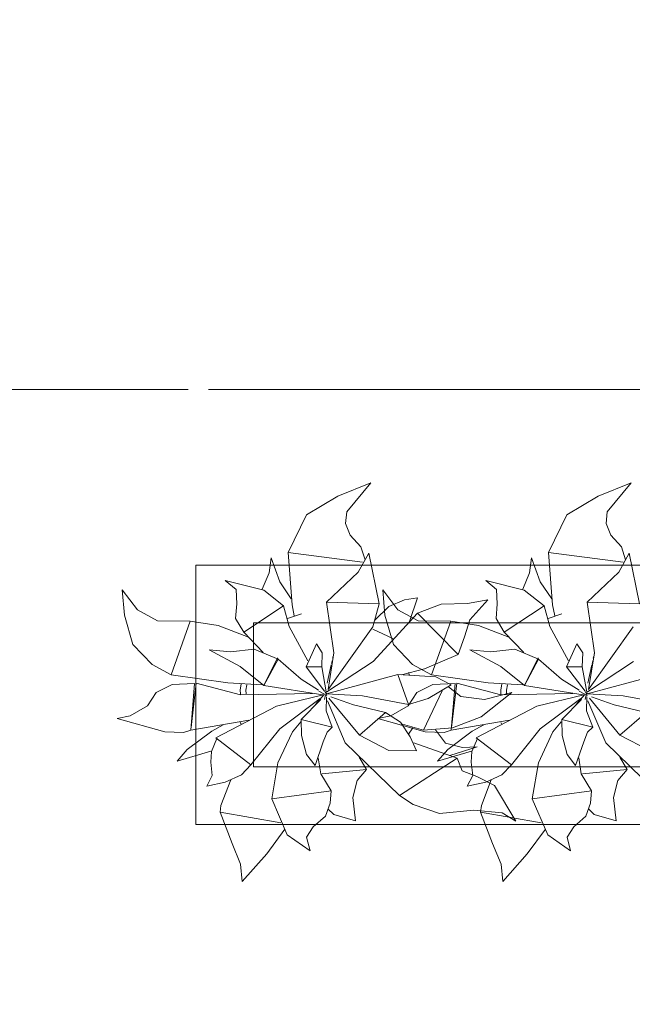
# Model space of a CAD drawing. Header units: millimetres. Extents: x -14761 to 157739, y -22400 to 107990.
# Tile 204 of 228: x 138135 to 139198, y 43933 to 45642. Entities that reach past the tile are written whole.
import ezdxf

# ---------------------------------------------------------------- set-up
doc = ezdxf.new("R2010")
doc.units = ezdxf.units.MM
doc.header["$MEASUREMENT"] = 0
for name, pattern in [('короткая штриховая', [282.222222, 141.111111, -141.111111]), ('Штриховая', [564.444447, 282.222223, -282.222223]), ('Штрихпунктирная', [670.277762, 352.777767, -176.388884, 0, -141.111112])]:
    doc.linetypes.add(name, pattern=pattern)
for name, color, linetype in [('Интерьер - Мебель', 7, 'Continuous'), ('Элемент Модели - Зона', 7, 'Continuous'), ('Элемент Модели - Оси', 7, 'Continuous')]:
    doc.layers.add(name, color=color, linetype=linetype)

msp = doc.modelspace()

# ---------------------------------------------------------------- linework, layer by layer
at = {"layer": 'Интерьер - Мебель', "color": 7, "linetype": 'короткая штриховая', "lineweight": 15}
msp.add_line((135850, 45000), (138425.6, 45000), dxfattribs=at)
at = {"layer": 'Интерьер - Мебель', "color": 252, "linetype": 'Continuous', "lineweight": 5}
for p, q in [((138744, 44838.1), (138686.7, 44814.6)), ((138744, 44838.1), (138686.7, 44814.6)), ((138744, 44838.1), (138702.3, 44787.3)), ((138744, 44838.1), (138702.3, 44787.3)), ((139195.9, 44838.1), (139138.6, 44814.6)), ((139195.9, 44838.1), (139138.6, 44814.6)), ((139195.9, 44838.1), (139154.2, 44787.3)), ((139195.9, 44838.1), (139154.2, 44787.3)), ((138686.7, 44814.6), (138632.4, 44782.1)), ((138686.7, 44814.6), (138632.4, 44782.1)), ((139138.6, 44814.6), (139084.3, 44782.1)), ((139138.6, 44814.6), (139084.3, 44782.1)), ((138702.3, 44787.3), (138700.2, 44767.3)), ((138702.3, 44787.3), (138700.2, 44767.3)), ((139154.2, 44787.3), (139152.1, 44767.3)), ((139154.2, 44787.3), (139152.1, 44767.3)), ((138632.4, 44782.1), (138600.6, 44716.7)), ((138632.4, 44782.1), (138600.6, 44716.7)), ((138700.2, 44767.3), (138708.5, 44746.8)), ((138700.2, 44767.3), (138708.5, 44746.8)), ((139084.3, 44782.1), (139052.5, 44716.7)), ((139084.3, 44782.1), (139052.5, 44716.7)), ((139152.1, 44767.3), (139160.4, 44746.8)), ((139152.1, 44767.3), (139160.4, 44746.8)), ((138708.5, 44746.8), (138726.8, 44727)), ((138708.5, 44746.8), (138726.8, 44727)), ((139160.4, 44746.8), (139178.7, 44727)), ((139160.4, 44746.8), (139178.7, 44727)), ((138600.6, 44716.7), (138729.6, 44700.4)), ((138600.6, 44716.7), (138607.4, 44626.1)), ((138600.6, 44716.7), (138729.6, 44700.4)), ((138600.6, 44716.7), (138607.4, 44626.1)), ((138740.5, 44716), (138722.2, 44682.8)), ((138740.5, 44716), (138722.2, 44682.8)), ((138726.8, 44727), (138734.1, 44704.2)), ((138726.8, 44727), (138734.1, 44704.2)), ((138740.5, 44716), (138758.5, 44627.9)), ((138740.5, 44716), (138758.5, 44627.9)), ((139052.5, 44716.7), (139181.5, 44700.4)), ((139052.5, 44716.7), (139059.3, 44626.1)), ((139052.5, 44716.7), (139181.5, 44700.4)), ((139052.5, 44716.7), (139059.3, 44626.1)), ((139192.4, 44716), (139174.1, 44682.8)), ((139192.4, 44716), (139174.1, 44682.8)), ((139178.7, 44727), (139186, 44704.2)), ((139178.7, 44727), (139186, 44704.2)), ((139192.4, 44716), (139210.4, 44627.9)), ((139192.4, 44716), (139210.4, 44627.9)), ((138571.1, 44707.6), (138567.5, 44681.7)), ((138571.1, 44707.6), (138567.5, 44681.7)), ((138571.1, 44707.6), (138586.1, 44666.2)), ((138571.1, 44707.6), (138586.1, 44666.2)), ((139023, 44707.6), (139019.4, 44681.7)), ((139023, 44707.6), (139019.4, 44681.7)), ((139023, 44707.6), (139038, 44666.2)), ((139023, 44707.6), (139038, 44666.2)), ((138567.5, 44681.7), (138555.8, 44653.1)), ((138567.5, 44681.7), (138555.8, 44653.1)), ((138722.2, 44682.8), (138667.3, 44630.6)), ((138722.2, 44682.8), (138667.3, 44630.6)), ((139019.4, 44681.7), (139007.7, 44653.1)), ((139019.4, 44681.7), (139007.7, 44653.1)), ((139174.1, 44682.8), (139119.2, 44630.6)), ((139174.1, 44682.8), (139119.2, 44630.6)), ((138491.7, 44668.2), (138510.3, 44652.7)), ((138491.7, 44668.2), (138558.3, 44651.8)), ((138491.7, 44668.2), (138510.3, 44652.7)), ((138491.7, 44668.2), (138558.3, 44651.8)), ((138586.1, 44666.2), (138605.9, 44636.8)), ((138586.1, 44666.2), (138605.9, 44636.8)), ((138943.6, 44668.2), (138962.2, 44652.7)), ((138943.6, 44668.2), (139010.2, 44651.8)), ((138943.6, 44668.2), (138962.2, 44652.7)), ((138943.6, 44668.2), (139010.2, 44651.8)), ((139038, 44666.2), (139057.8, 44636.8)), ((139038, 44666.2), (139057.8, 44636.8)), ((138312.8, 44652.1), (138316.6, 44608.3)), ((138312.8, 44652.1), (138339.3, 44617.4)), ((138312.8, 44652.1), (138316.6, 44608.3)), ((138312.8, 44652.1), (138339.3, 44617.4)), ((138510.3, 44652.7), (138511.4, 44627.8)), ((138510.3, 44652.7), (138511.4, 44627.8)), ((138558.3, 44651.8), (138592.7, 44624.4)), ((138558.3, 44651.8), (138592.7, 44624.4)), ((138764.7, 44652.1), (138768.5, 44608.3)), ((138764.7, 44652.1), (138791.2, 44617.4)), ((138764.7, 44652.1), (138768.5, 44608.3)), ((138764.7, 44652.1), (138791.2, 44617.4)), ((138962.2, 44652.7), (138963.4, 44627.8)), ((138962.2, 44652.7), (138963.4, 44627.8)), ((139010.2, 44651.8), (139044.6, 44624.4)), ((139010.2, 44651.8), (139044.6, 44624.4)), ((138667.3, 44630.6), (138758.5, 44627.9)), ((138667.3, 44630.6), (138680.2, 44542.7)), ((138667.3, 44630.6), (138758.5, 44627.9)), ((138667.3, 44630.6), (138680.2, 44542.7)), ((138802.4, 44634.5), (138775.4, 44623.1)), ((138802.4, 44634.5), (138775.4, 44623.1)), ((138825.2, 44638), (138802.4, 44634.5)), ((138825.2, 44638), (138802.4, 44634.5)), ((138825.2, 44638), (138811.4, 44597)), ((138825.2, 44638), (138811.4, 44597)), ((138947.2, 44634.9), (138911.7, 44628.7)), ((138947.2, 44634.9), (138911.7, 44628.7)), ((138947.2, 44634.9), (138915.7, 44600.3)), ((138947.2, 44634.9), (138915.7, 44600.3)), ((139119.2, 44630.6), (139210.4, 44627.9)), ((139119.2, 44630.6), (139132.1, 44542.7)), ((139119.2, 44630.6), (139210.4, 44627.9)), ((139119.2, 44630.6), (139132.1, 44542.7)), ((138339.3, 44617.4), (138374.3, 44598.4)), ((138339.3, 44617.4), (138374.3, 44598.4)), ((138511.4, 44627.8), (138509.4, 44602.3)), ((138511.4, 44627.8), (138509.4, 44602.3)), ((138592.7, 44624.4), (138523.7, 44578.9)), ((138592.7, 44624.4), (138523.7, 44578.9)), ((138592.7, 44624.4), (138602.4, 44588.8)), ((138592.7, 44624.4), (138602.4, 44588.8)), ((138607.4, 44626.1), (138611.4, 44607.1)), ((138607.4, 44626.1), (138611.4, 44607.1)), ((138758.5, 44627.9), (138747.5, 44587.9)), ((138758.5, 44627.9), (138747.5, 44587.9)), ((138775.4, 44623.1), (138751.1, 44599.3)), ((138775.4, 44623.1), (138751.1, 44599.3)), ((138791.2, 44617.4), (138826.2, 44598.4)), ((138791.2, 44617.4), (138826.2, 44598.4)), ((138866.1, 44627.3), (138825.1, 44611.5)), ((138866.1, 44627.3), (138825.1, 44611.5)), ((138911.7, 44628.7), (138866.1, 44627.3)), ((138911.7, 44628.7), (138866.1, 44627.3)), ((138963.4, 44627.8), (138961.3, 44602.3)), ((138963.4, 44627.8), (138961.3, 44602.3)), ((139044.6, 44624.4), (138975.6, 44578.9)), ((139044.6, 44624.4), (138975.6, 44578.9)), ((139044.6, 44624.4), (139054.3, 44588.8)), ((139044.6, 44624.4), (139054.3, 44588.8)), ((139059.3, 44626.1), (139063.3, 44607.1)), ((139059.3, 44626.1), (139063.3, 44607.1)), ((138316.6, 44608.3), (138331.3, 44557.1)), ((138316.6, 44608.3), (138331.3, 44557.1)), ((138374.3, 44598.4), (138430.7, 44598)), ((138374.3, 44598.4), (138430.7, 44598)), ((138430.7, 44598), (138397.6, 44504.4)), ((138430.7, 44598), (138397.6, 44504.4)), ((138430.7, 44598), (138479.2, 44590.2)), ((138430.7, 44598), (138479.2, 44590.2)), ((138509.4, 44602.3), (138523.7, 44578.9)), ((138509.4, 44602.3), (138523.7, 44578.9)), ((138623.6, 44610.4), (138599.7, 44602.2)), ((138623.6, 44610.4), (138599.7, 44602.2)), ((138825.1, 44611.5), (138748, 44528)), ((138825.1, 44611.5), (138748, 44528)), ((138768.5, 44608.3), (138783.2, 44557.1)), ((138768.5, 44608.3), (138783.2, 44557.1)), ((138825.1, 44611.5), (138895.7, 44540.2)), ((138825.1, 44611.5), (138895.7, 44540.2)), ((138826.2, 44598.4), (138882.6, 44598)), ((138826.2, 44598.4), (138882.6, 44598)), ((138882.6, 44598), (138849.5, 44504.4)), ((138882.6, 44598), (138849.5, 44504.4)), ((138882.6, 44598), (138931.1, 44590.2)), ((138882.6, 44598), (138931.1, 44590.2)), ((138915.7, 44600.3), (138906.5, 44570.4)), ((138915.7, 44600.3), (138906.5, 44570.4)), ((138961.3, 44602.3), (138975.6, 44578.9)), ((138961.3, 44602.3), (138975.6, 44578.9)), ((139075.5, 44610.4), (139051.6, 44602.2)), ((139075.5, 44610.4), (139051.6, 44602.2)), ((138479.2, 44590.2), (138531.8, 44569.9)), ((138479.2, 44590.2), (138531.8, 44569.9)), ((138523.7, 44578.9), (138557.6, 44543.4)), ((138523.7, 44578.9), (138557.6, 44543.4)), ((138602.4, 44588.8), (138635, 44528.9)), ((138602.4, 44588.8), (138635, 44528.9)), ((138747.5, 44587.9), (138669.9, 44479.2)), ((138747.5, 44587.9), (138669.9, 44479.2)), ((138747.5, 44583.6), (138782.2, 44567.7)), ((138747.5, 44583.6), (138782.2, 44567.7)), ((138931.1, 44590.2), (138983.7, 44569.9)), ((138931.1, 44590.2), (138983.7, 44569.9)), ((138975.6, 44578.9), (139009.5, 44543.4)), ((138975.6, 44578.9), (139009.5, 44543.4)), ((139054.3, 44588.8), (139086.9, 44528.9)), ((139054.3, 44588.8), (139086.9, 44528.9)), ((139199.4, 44587.9), (139121.8, 44479.2)), ((139199.4, 44587.9), (139121.8, 44479.2)), ((138906.5, 44570.4), (138895.7, 44540.2)), ((138906.5, 44570.4), (138895.7, 44540.2)), ((138331.3, 44557.1), (138364.6, 44522.4)), ((138331.3, 44557.1), (138364.6, 44522.4)), ((138463.8, 44547.9), (138500.6, 44544.6)), ((138463.8, 44547.9), (138517.4, 44519)), ((138463.8, 44547.9), (138500.6, 44544.6)), ((138463.8, 44547.9), (138517.4, 44519)), ((138541.7, 44549.3), (138500.6, 44544.6)), ((138541.7, 44549.3), (138500.6, 44544.6)), ((138541.7, 44549.3), (138583.2, 44531.7)), ((138541.7, 44549.3), (138583.2, 44531.7)), ((138649.6, 44558.5), (138631.7, 44518.4)), ((138649.6, 44558.5), (138631.7, 44518.4)), ((138649.6, 44558.5), (138659.8, 44542.6)), ((138649.6, 44558.5), (138659.8, 44542.6)), ((138783.2, 44557.1), (138816.5, 44522.4)), ((138783.2, 44557.1), (138816.5, 44522.4)), ((138915.7, 44547.9), (138952.5, 44544.6)), ((138915.7, 44547.9), (138969.3, 44519)), ((138915.7, 44547.9), (138952.5, 44544.6)), ((138915.7, 44547.9), (138969.3, 44519)), ((138993.6, 44549.3), (138952.5, 44544.6)), ((138993.6, 44549.3), (138952.5, 44544.6)), ((138993.6, 44549.3), (139035.1, 44531.7)), ((138993.6, 44549.3), (139035.1, 44531.7)), ((139101.5, 44558.5), (139083.6, 44518.4)), ((139101.5, 44558.5), (139083.6, 44518.4)), ((139101.5, 44558.5), (139111.7, 44542.6)), ((139101.5, 44558.5), (139111.7, 44542.6)), ((138582.3, 44534.3), (138558.6, 44486)), ((138582.3, 44534.3), (138558.6, 44486)), ((138583.2, 44531.7), (138558.6, 44486)), ((138583.2, 44531.7), (138558.6, 44486)), ((138582.3, 44534.3), (138583.2, 44531.7)), ((138582.3, 44534.3), (138583.2, 44531.7)), ((138583.2, 44531.7), (138623.2, 44497.1)), ((138583.2, 44531.7), (138623.2, 44497.1)), ((138659.8, 44542.6), (138658.9, 44518.7)), ((138659.8, 44542.6), (138658.9, 44518.7)), ((138748, 44528), (138667.9, 44475.3)), ((138748, 44528), (138667.9, 44475.3)), ((138680.2, 44542.7), (138669.9, 44479.2)), ((138680.2, 44542.7), (138669.9, 44479.2)), ((138677, 44528.9), (138676, 44524.5)), ((138677, 44528.9), (138676, 44524.5)), ((138678.4, 44535.6), (138678, 44533.4)), ((138678.4, 44535.6), (138678, 44533.4)), ((138679.9, 44542.3), (138679.7, 44541.2)), ((138679.9, 44542.3), (138679.7, 44541.2)), ((138895.7, 44540.2), (138837.3, 44515.1)), ((138895.7, 44540.2), (138837.3, 44515.1)), ((139034.2, 44534.3), (139010.5, 44486)), ((139034.2, 44534.3), (139010.5, 44486)), ((139035.1, 44531.7), (139010.5, 44486)), ((139035.1, 44531.7), (139010.5, 44486)), ((139034.2, 44534.3), (139035.1, 44531.7)), ((139034.2, 44534.3), (139035.1, 44531.7)), ((139035.1, 44531.7), (139075.1, 44497.1)), ((139035.1, 44531.7), (139075.1, 44497.1)), ((139111.7, 44542.6), (139110.8, 44518.7)), ((139111.7, 44542.6), (139110.8, 44518.7)), ((139199.9, 44528), (139119.8, 44475.3)), ((139199.9, 44528), (139119.8, 44475.3)), ((139132.1, 44542.7), (139121.8, 44479.2)), ((139132.1, 44542.7), (139121.8, 44479.2)), ((139128.9, 44528.9), (139127.9, 44524.5)), ((139128.9, 44528.9), (139127.9, 44524.5)), ((139130.3, 44535.6), (139129.9, 44533.4)), ((139130.3, 44535.6), (139129.9, 44533.4)), ((139131.8, 44542.3), (139131.6, 44541.2)), ((139131.8, 44542.3), (139131.6, 44541.2)), ((138364.6, 44522.4), (138397.6, 44504.4)), ((138364.6, 44522.4), (138397.6, 44504.4)), ((138517.4, 44519), (138558.6, 44486)), ((138517.4, 44519), (138558.6, 44486)), ((138658.9, 44518.7), (138631.7, 44518.4)), ((138658.9, 44518.7), (138631.7, 44518.4)), ((138631.7, 44518.4), (138663.8, 44476.1)), ((138631.7, 44518.4), (138663.8, 44476.1)), ((138658.9, 44518.7), (138667.2, 44471.6)), ((138658.9, 44518.7), (138667.2, 44471.6)), ((138675.5, 44522.2), (138668.5, 44489.9)), ((138675.5, 44522.2), (138668.5, 44489.9)), ((138837.3, 44515.1), (138797.1, 44504.8)), ((138837.3, 44515.1), (138797.1, 44504.8)), ((138816.5, 44522.4), (138849.5, 44504.4)), ((138816.5, 44522.4), (138849.5, 44504.4)), ((138969.3, 44519), (139010.5, 44486)), ((138969.3, 44519), (139010.5, 44486)), ((139110.8, 44518.7), (139083.6, 44518.4)), ((139110.8, 44518.7), (139083.6, 44518.4)), ((139083.6, 44518.4), (139115.7, 44476.1)), ((139083.6, 44518.4), (139115.7, 44476.1)), ((139110.8, 44518.7), (139119.1, 44471.6)), ((139110.8, 44518.7), (139119.1, 44471.6)), ((139127.4, 44522.2), (139120.4, 44489.9)), ((139127.4, 44522.2), (139120.4, 44489.9)), ((138397.6, 44504.4), (138495.8, 44490.6)), ((138397.6, 44504.4), (138495.8, 44490.6)), ((138623.2, 44497.1), (138653.6, 44477.9)), ((138623.2, 44497.1), (138653.6, 44477.9)), ((138791.1, 44505.2), (138667.2, 44471.6)), ((138791.1, 44505.2), (138667.2, 44471.6)), ((138791.1, 44505.2), (138857.1, 44501.2)), ((138791.1, 44505.2), (138809.4, 44453.4)), ((138791.1, 44505.2), (138857.1, 44501.2)), ((138791.1, 44505.2), (138809.4, 44453.4)), ((138809.7, 44508.4), (138811.1, 44504.1)), ((138809.7, 44508.4), (138811.1, 44504.1)), ((138849.5, 44504.4), (138947.7, 44490.6)), ((138849.5, 44504.4), (138947.7, 44490.6)), ((138857.1, 44501.2), (138883.7, 44487.4)), ((138857.1, 44501.2), (138883.7, 44487.4)), ((139075.1, 44497.1), (139105.5, 44477.9)), ((139075.1, 44497.1), (139105.5, 44477.9)), ((139243, 44505.2), (139119.1, 44471.6)), ((139243, 44505.2), (139119.1, 44471.6)), ((138399.5, 44488.1), (138371.7, 44473.8)), ((138399.5, 44488.1), (138371.7, 44473.8)), ((138438.2, 44489.4), (138399.5, 44488.1)), ((138438.2, 44489.4), (138399.5, 44488.1)), ((138438.2, 44489.4), (138431.8, 44408.6)), ((138438.2, 44489.4), (138431.8, 44408.6)), ((138441.4, 44490.1), (138432.3, 44413)), ((138441.4, 44490.1), (138432.3, 44413)), ((138441.4, 44490.1), (138517.9, 44470.2)), ((138441.4, 44490.1), (138517.9, 44470.2)), ((138495.8, 44490.6), (138555.8, 44487.4)), ((138495.8, 44490.6), (138555.8, 44487.4)), ((138519.4, 44488.7), (138517.4, 44478.6)), ((138519.4, 44488.7), (138517.4, 44478.6)), ((138517.4, 44478.6), (138517.9, 44470.8)), ((138517.4, 44478.6), (138517.9, 44470.8)), ((138529.3, 44487.4), (138527.4, 44478.2)), ((138529.3, 44487.4), (138527.4, 44478.2)), ((138527.4, 44478.2), (138527.8, 44471.6)), ((138527.4, 44478.2), (138527.8, 44471.6)), ((138558.6, 44486), (138660.7, 44470.1)), ((138558.6, 44486), (138660.7, 44470.1)), ((138653.8, 44476.4), (138667.6, 44469)), ((138653.8, 44476.4), (138667.6, 44469)), ((138851.4, 44488.1), (138823.6, 44473.8)), ((138851.4, 44488.1), (138823.6, 44473.8)), ((138867.9, 44476.7), (138835.6, 44408.8)), ((138867.9, 44476.7), (138835.6, 44408.8)), ((138883.7, 44487.4), (138843.6, 44463.5)), ((138883.7, 44487.4), (138843.6, 44463.5)), ((138890.1, 44489.4), (138851.4, 44488.1)), ((138890.1, 44489.4), (138851.4, 44488.1)), ((138879, 44483.6), (138900.3, 44467.3)), ((138879, 44483.6), (138900.3, 44467.3)), ((138890.1, 44489.4), (138883.7, 44408.6)), ((138890.1, 44489.4), (138883.7, 44408.6)), ((138893.3, 44490.1), (138884.2, 44413)), ((138893.3, 44490.1), (138884.2, 44413)), ((138893.3, 44490.1), (138969.8, 44470.2)), ((138893.3, 44490.1), (138969.8, 44470.2)), ((138947.7, 44490.6), (139007.7, 44487.4)), ((138947.7, 44490.6), (139007.7, 44487.4)), ((138971.3, 44488.7), (138969.3, 44478.6)), ((138971.3, 44488.7), (138969.3, 44478.6)), ((138969.3, 44478.6), (138969.8, 44470.8)), ((138969.3, 44478.6), (138969.8, 44470.8)), ((138981.2, 44487.4), (138979.3, 44478.2)), ((138981.2, 44487.4), (138979.3, 44478.2)), ((138979.3, 44478.2), (138979.7, 44471.6)), ((138979.3, 44478.2), (138979.7, 44471.6)), ((139010.5, 44486), (139112.6, 44470.1)), ((139010.5, 44486), (139112.6, 44470.1)), ((139105.7, 44476.4), (139119.6, 44469)), ((139105.7, 44476.4), (139119.6, 44469)), ((138371.7, 44473.8), (138356.8, 44451)), ((138371.7, 44473.8), (138356.8, 44451)), ((138642.8, 44472.4), (138517.9, 44470.2)), ((138642.8, 44472.4), (138517.9, 44470.2)), ((138661.6, 44470.2), (138580.3, 44450.2)), ((138661.6, 44470.2), (138580.3, 44450.2)), ((138656.4, 44463.5), (138586.1, 44411)), ((138656.4, 44463.5), (138586.1, 44411)), ((138657.5, 44461.8), (138623.4, 44427.4)), ((138657.5, 44461.8), (138623.4, 44427.4)), ((138662.8, 44469.9), (138648.4, 44453)), ((138662.8, 44469.9), (138648.4, 44453)), ((138665.6, 44469.9), (138663.7, 44462)), ((138665.6, 44469.9), (138663.7, 44462)), ((138664.1, 44475.6), (138667.6, 44469)), ((138664.1, 44475.6), (138667.6, 44469)), ((138666.7, 44474.4), (138666.2, 44472.2)), ((138666.7, 44474.4), (138666.2, 44472.2)), ((138666.3, 44472.7), (138667.2, 44471.6)), ((138666.3, 44472.7), (138667.2, 44471.6)), ((138667.1, 44466.2), (138666.4, 44442.2)), ((138667.1, 44466.2), (138666.4, 44442.2)), ((138667.2, 44471.6), (138729.6, 44468.3)), ((138667.2, 44471.6), (138729.6, 44468.3)), ((138668.7, 44459.7), (138699.6, 44386.6)), ((138668.7, 44459.7), (138699.6, 44386.6)), ((138671.4, 44464.4), (138724.2, 44400.2)), ((138671.4, 44464.4), (138724.2, 44400.2)), ((138674.7, 44466.5), (138714.2, 44452.5)), ((138674.7, 44466.5), (138714.2, 44452.5)), ((138729.6, 44468.3), (138809.4, 44453.4)), ((138729.6, 44468.3), (138809.4, 44453.4)), ((138823.6, 44473.8), (138808.7, 44451)), ((138823.6, 44473.8), (138808.7, 44451)), ((138843.6, 44463.5), (138809.4, 44453.4)), ((138843.6, 44463.5), (138809.4, 44453.4)), ((138900.3, 44467.3), (138941.2, 44462.1)), ((138900.3, 44467.3), (138941.2, 44462.1)), ((138988.6, 44473.7), (138935.6, 44431.6)), ((138988.6, 44473.7), (138935.6, 44431.6)), ((138988.6, 44473.7), (138941.2, 44462.1)), ((138988.6, 44473.7), (138941.2, 44462.1)), ((139094.7, 44472.4), (138969.8, 44470.2)), ((139094.7, 44472.4), (138969.8, 44470.2)), ((139113.5, 44470.2), (139032.2, 44450.2)), ((139113.5, 44470.2), (139032.2, 44450.2)), ((139108.3, 44463.5), (139038, 44411)), ((139108.3, 44463.5), (139038, 44411)), ((139109.4, 44461.8), (139075.3, 44427.4)), ((139109.4, 44461.8), (139075.3, 44427.4)), ((139114.7, 44469.9), (139100.3, 44453)), ((139114.7, 44469.9), (139100.3, 44453)), ((139117.5, 44469.9), (139115.6, 44462)), ((139117.5, 44469.9), (139115.6, 44462)), ((139116, 44475.6), (139119.6, 44469)), ((139116, 44475.6), (139119.6, 44469)), ((139118.6, 44474.4), (139118.1, 44472.2)), ((139118.6, 44474.4), (139118.1, 44472.2)), ((139118.2, 44472.7), (139119.1, 44471.6)), ((139118.2, 44472.7), (139119.1, 44471.6)), ((139119, 44466.2), (139118.3, 44442.2)), ((139119, 44466.2), (139118.3, 44442.2)), ((139119.1, 44471.6), (139181.5, 44468.3)), ((139119.1, 44471.6), (139181.5, 44468.3)), ((139120.6, 44459.7), (139151.5, 44386.6)), ((139120.6, 44459.7), (139151.5, 44386.6)), ((139123.3, 44464.4), (139176.1, 44400.2)), ((139123.3, 44464.4), (139176.1, 44400.2)), ((139126.6, 44466.5), (139166.1, 44452.5)), ((139126.6, 44466.5), (139166.1, 44452.5)), ((139181.5, 44468.3), (139261.3, 44453.4)), ((139181.5, 44468.3), (139261.3, 44453.4)), ((138356.8, 44451), (138326.7, 44433.4)), ((138356.8, 44451), (138326.7, 44433.4)), ((138580.3, 44450.2), (138475.1, 44395.6)), ((138580.3, 44450.2), (138475.1, 44395.6)), ((138666.4, 44442.2), (138677.2, 44413.8)), ((138666.4, 44442.2), (138677.2, 44413.8)), ((138714.2, 44452.5), (138769.6, 44439.2)), ((138714.2, 44452.5), (138769.6, 44439.2)), ((138808.7, 44451), (138778.6, 44433.4)), ((138808.7, 44451), (138778.6, 44433.4)), ((139032.2, 44450.2), (138927, 44395.6)), ((139032.2, 44450.2), (138927, 44395.6)), ((139118.3, 44442.2), (139129.1, 44413.8)), ((139118.3, 44442.2), (139129.1, 44413.8)), ((139166.1, 44452.5), (139221.5, 44439.2)), ((139166.1, 44452.5), (139221.5, 44439.2)), ((138326.7, 44433.4), (138304.3, 44428.6)), ((138326.7, 44433.4), (138304.3, 44428.6)), ((138304.3, 44428.6), (138386.6, 44405.9)), ((138304.3, 44428.6), (138386.6, 44405.9)), ((138532.4, 44426.1), (138431.8, 44408.6)), ((138532.4, 44426.1), (138431.8, 44408.6)), ((138623.4, 44427.4), (138677.2, 44413.8)), ((138623.4, 44427.4), (138623.8, 44399.6)), ((138623.4, 44427.4), (138677.2, 44413.8)), ((138623.4, 44427.4), (138623.8, 44399.6)), ((138769.6, 44439.2), (138724.2, 44400.2)), ((138769.6, 44439.2), (138724.2, 44400.2)), ((138778.6, 44433.4), (138756.3, 44428.6)), ((138778.6, 44433.4), (138756.3, 44428.6)), ((138756.3, 44428.6), (138838.5, 44405.9)), ((138756.3, 44428.6), (138838.5, 44405.9)), ((138769.6, 44439.2), (138795.4, 44422.5)), ((138769.6, 44439.2), (138795.4, 44422.5)), ((138984.3, 44426.1), (138883.7, 44408.6)), ((138984.3, 44426.1), (138883.7, 44408.6)), ((138935.6, 44431.6), (138885.5, 44412.5)), ((138935.6, 44431.6), (138885.5, 44412.5)), ((139075.3, 44427.4), (139129.1, 44413.8)), ((139075.3, 44427.4), (139075.7, 44399.6)), ((139075.3, 44427.4), (139129.1, 44413.8)), ((139075.3, 44427.4), (139075.7, 44399.6)), ((139221.5, 44439.2), (139176.1, 44400.2)), ((139221.5, 44439.2), (139176.1, 44400.2)), ((138431.8, 44408.6), (138419.4, 44404.5)), ((138431.8, 44408.6), (138419.4, 44404.5)), ((138488.2, 44418), (138468.2, 44406.6)), ((138488.2, 44418), (138468.2, 44406.6)), ((138517.7, 44421.7), (138519.1, 44419.5)), ((138517.7, 44421.7), (138519.1, 44419.5)), ((138586.1, 44411), (138536.2, 44348.7)), ((138586.1, 44411), (138536.2, 44348.7)), ((138622.6, 44422.9), (138608.1, 44406)), ((138622.6, 44422.9), (138608.1, 44406)), ((138677.2, 44413.8), (138668.1, 44404.9)), ((138677.2, 44413.8), (138668.1, 44404.9)), ((138795.4, 44422.5), (138812.2, 44396.8)), ((138795.4, 44422.5), (138812.2, 44396.8)), ((138798.9, 44419), (138835.6, 44408.8)), ((138798.9, 44419), (138835.6, 44408.8)), ((138817.2, 44412.8), (138809.5, 44401.7)), ((138817.2, 44412.8), (138809.5, 44401.7)), ((138885.5, 44412.5), (138835.6, 44408.8)), ((138885.5, 44412.5), (138835.6, 44408.8)), ((138856.1, 44409.2), (138873.5, 44386.2)), ((138856.1, 44409.2), (138873.5, 44386.2)), ((138883.7, 44408.6), (138871.3, 44404.5)), ((138883.7, 44408.6), (138871.3, 44404.5)), ((138940.1, 44418), (138920.1, 44406.6)), ((138940.1, 44418), (138920.1, 44406.6)), ((138969.6, 44421.7), (138971, 44419.5)), ((138969.6, 44421.7), (138971, 44419.5)), ((139038, 44411), (138988.1, 44348.7)), ((139038, 44411), (138988.1, 44348.7)), ((139074.5, 44422.9), (139060, 44406)), ((139074.5, 44422.9), (139060, 44406)), ((139129.1, 44413.8), (139120, 44404.9)), ((139129.1, 44413.8), (139120, 44404.9)), ((138386.6, 44405.9), (138419.4, 44404.5)), ((138386.6, 44405.9), (138419.4, 44404.5)), ((138468.2, 44406.6), (138425.5, 44375.1)), ((138468.2, 44406.6), (138425.5, 44375.1)), ((138477.2, 44394), (138467.5, 44371.6)), ((138477.2, 44394), (138467.5, 44371.6)), ((138475.1, 44395.6), (138536.2, 44348.7)), ((138475.1, 44395.6), (138536.2, 44348.7)), ((138608.1, 44406), (138582.9, 44351.8)), ((138608.1, 44406), (138582.9, 44351.8)), ((138623.8, 44399.6), (138632.5, 44366.1)), ((138623.8, 44399.6), (138632.5, 44366.1)), ((138668.1, 44404.9), (138661.6, 44388.2)), ((138668.1, 44404.9), (138661.6, 44388.2)), ((138724.2, 44400.2), (138775.3, 44373.5)), ((138724.2, 44400.2), (138775.3, 44373.5)), ((138812.2, 44396.8), (138823.3, 44372.7)), ((138812.2, 44396.8), (138823.3, 44372.7)), ((138838.5, 44405.9), (138871.3, 44404.5)), ((138838.5, 44405.9), (138871.3, 44404.5)), ((138920.1, 44406.6), (138877.4, 44375.1)), ((138920.1, 44406.6), (138877.4, 44375.1)), ((138929.1, 44394), (138919.4, 44371.6)), ((138929.1, 44394), (138919.4, 44371.6)), ((138927, 44395.6), (138988.1, 44348.7)), ((138927, 44395.6), (138988.1, 44348.7)), ((139060, 44406), (139034.8, 44351.8)), ((139060, 44406), (139034.8, 44351.8)), ((139075.7, 44399.6), (139084.4, 44366.1)), ((139075.7, 44399.6), (139084.4, 44366.1)), ((139120, 44404.9), (139113.5, 44388.2)), ((139120, 44404.9), (139113.5, 44388.2)), ((139176.1, 44400.2), (139227.2, 44373.5)), ((139176.1, 44400.2), (139227.2, 44373.5)), ((138425.5, 44375.1), (138408.1, 44354.7)), ((138425.5, 44375.1), (138408.1, 44354.7)), ((138661.6, 44388.2), (138647.3, 44347.5)), ((138661.6, 44388.2), (138647.3, 44347.5)), ((138699.6, 44386.6), (138793.6, 44295.2)), ((138699.6, 44386.6), (138793.6, 44295.2)), ((138775.3, 44373.5), (138823.3, 44372.7)), ((138775.3, 44373.5), (138823.3, 44372.7)), ((138818.9, 44386.8), (138893.9, 44359.9)), ((138818.9, 44386.8), (138893.9, 44359.9)), ((138877.4, 44375.1), (138860, 44354.7)), ((138877.4, 44375.1), (138860, 44354.7)), ((138873.5, 44386.2), (138903.2, 44378.7)), ((138873.5, 44386.2), (138903.2, 44378.7)), ((138928.4, 44379.9), (138881.2, 44364.9)), ((138928.4, 44379.9), (138881.2, 44364.9)), ((138928.4, 44379.9), (138903.2, 44378.7)), ((138928.4, 44379.9), (138903.2, 44378.7)), ((139113.5, 44388.2), (139099.2, 44347.5)), ((139113.5, 44388.2), (139099.2, 44347.5)), ((139151.5, 44386.6), (139245.5, 44295.2)), ((139151.5, 44386.6), (139245.5, 44295.2)), ((138466.8, 44372.2), (138408.1, 44354.7)), ((138466.8, 44372.2), (138408.1, 44354.7)), ((138467.5, 44371.6), (138466.5, 44353.3)), ((138467.5, 44371.6), (138466.5, 44353.3)), ((138632.5, 44366.1), (138647.3, 44347.5)), ((138632.5, 44366.1), (138647.3, 44347.5)), ((138652.9, 44360.4), (138657.1, 44332.8)), ((138652.9, 44360.4), (138657.1, 44332.8)), ((138724, 44361.5), (138736.6, 44340.1)), ((138724, 44361.5), (138736.6, 44340.1)), ((138727.6, 44359.7), (138724.8, 44358.9)), ((138727.6, 44359.7), (138724.8, 44358.9)), ((138893.9, 44359.9), (138793.6, 44295.2)), ((138893.9, 44359.9), (138793.6, 44295.2)), ((138918.7, 44372.2), (138860, 44354.7)), ((138918.7, 44372.2), (138860, 44354.7)), ((138893.9, 44359.9), (138902.6, 44338.1)), ((138893.9, 44359.9), (138902.6, 44338.1)), ((138919.4, 44371.6), (138918.4, 44353.3)), ((138919.4, 44371.6), (138918.4, 44353.3)), ((139084.4, 44366.1), (139099.2, 44347.5)), ((139084.4, 44366.1), (139099.2, 44347.5)), ((139104.8, 44360.4), (139109, 44332.8)), ((139104.8, 44360.4), (139109, 44332.8)), ((139175.9, 44361.5), (139188.5, 44340.1)), ((139175.9, 44361.5), (139188.5, 44340.1)), ((139179.5, 44359.7), (139176.7, 44358.9)), ((139179.5, 44359.7), (139176.7, 44358.9)), ((138466.5, 44353.3), (138468.9, 44330.1)), ((138466.5, 44353.3), (138468.9, 44330.1)), ((138536.2, 44348.7), (138519.6, 44331.2)), ((138536.2, 44348.7), (138519.6, 44331.2)), ((138582.9, 44351.8), (138572.2, 44289.5)), ((138582.9, 44351.8), (138572.2, 44289.5)), ((138736.6, 44340.1), (138659.4, 44332.9)), ((138736.6, 44340.1), (138659.4, 44332.9)), ((138736.6, 44340.1), (138720.5, 44321.3)), ((138736.6, 44340.1), (138720.5, 44321.3)), ((138918.4, 44353.3), (138920.8, 44330.1)), ((138918.4, 44353.3), (138920.8, 44330.1)), ((138988.1, 44348.7), (138971.5, 44331.2)), ((138988.1, 44348.7), (138971.5, 44331.2)), ((139034.8, 44351.8), (139024.1, 44289.5)), ((139034.8, 44351.8), (139024.1, 44289.5)), ((139188.5, 44340.1), (139111.3, 44332.9)), ((139188.5, 44340.1), (139111.3, 44332.9)), ((139188.5, 44340.1), (139172.4, 44321.3)), ((139188.5, 44340.1), (139172.4, 44321.3)), ((138468.9, 44330.1), (138459.5, 44311.3)), ((138468.9, 44330.1), (138459.5, 44311.3)), ((138501, 44322.4), (138484, 44277.6)), ((138501, 44322.4), (138484, 44277.6)), ((138519.6, 44331.2), (138491.4, 44318.2)), ((138519.6, 44331.2), (138491.4, 44318.2)), ((138657.1, 44332.8), (138675.2, 44303.2)), ((138657.1, 44332.8), (138675.2, 44303.2)), ((138902.6, 44338.1), (138927.9, 44328.2)), ((138902.6, 44338.1), (138927.9, 44328.2)), ((138920.8, 44330.1), (138911.4, 44311.3)), ((138920.8, 44330.1), (138911.4, 44311.3)), ((138927.9, 44328.2), (138958.5, 44312.5)), ((138927.9, 44328.2), (138958.5, 44312.5)), ((138952.9, 44322.4), (138935.9, 44277.6)), ((138952.9, 44322.4), (138935.9, 44277.6)), ((138971.5, 44331.2), (138943.3, 44318.2)), ((138971.5, 44331.2), (138943.3, 44318.2)), ((139109, 44332.8), (139127.1, 44303.2)), ((139109, 44332.8), (139127.1, 44303.2)), ((138491.4, 44318.2), (138459.5, 44311.3)), ((138491.4, 44318.2), (138459.5, 44311.3)), ((138720.5, 44321.3), (138712.9, 44291.8)), ((138720.5, 44321.3), (138712.9, 44291.8)), ((138943.3, 44318.2), (138911.4, 44311.3)), ((138943.3, 44318.2), (138911.4, 44311.3)), ((138958.5, 44312.5), (138995.4, 44250.7)), ((138958.5, 44312.5), (138995.4, 44250.7)), ((139172.4, 44321.3), (139164.8, 44291.8)), ((139172.4, 44321.3), (139164.8, 44291.8)), ((138675.2, 44303.2), (138572.2, 44289.5)), ((138675.2, 44303.2), (138572.2, 44289.5)), ((138572.2, 44289.5), (138599.1, 44227)), ((138572.2, 44289.5), (138599.1, 44227)), ((138675.2, 44303.2), (138673.5, 44282)), ((138675.2, 44303.2), (138673.5, 44282)), ((138712.9, 44291.8), (138717.5, 44251)), ((138712.9, 44291.8), (138717.5, 44251)), ((138793.6, 44295.2), (138817.4, 44279.4)), ((138793.6, 44295.2), (138817.4, 44279.4)), ((139127.1, 44303.2), (139024.1, 44289.5)), ((139127.1, 44303.2), (139024.1, 44289.5)), ((139024.1, 44289.5), (139051, 44227)), ((139024.1, 44289.5), (139051, 44227)), ((139127.1, 44303.2), (139125.4, 44282)), ((139127.1, 44303.2), (139125.4, 44282)), ((139164.8, 44291.8), (139169.4, 44251)), ((139164.8, 44291.8), (139169.4, 44251)), ((138484, 44277.6), (138482.6, 44266.1)), ((138484, 44277.6), (138482.6, 44266.1)), ((138673.5, 44282), (138665.4, 44259.3)), ((138673.5, 44282), (138665.4, 44259.3)), ((138669.5, 44272.3), (138679.7, 44262.4)), ((138669.5, 44272.3), (138679.7, 44262.4)), ((138817.4, 44279.4), (138863.2, 44264.1)), ((138817.4, 44279.4), (138863.2, 44264.1)), ((138935.9, 44277.6), (138934.5, 44266.1)), ((138935.9, 44277.6), (138934.5, 44266.1)), ((139125.4, 44282), (139117.3, 44259.3)), ((139125.4, 44282), (139117.3, 44259.3)), ((139121.4, 44272.3), (139131.6, 44262.4)), ((139121.4, 44272.3), (139131.6, 44262.4)), ((138482.6, 44266.1), (138587.9, 44248)), ((138482.6, 44266.1), (138503.3, 44212)), ((138482.6, 44266.1), (138587.9, 44248)), ((138482.6, 44266.1), (138503.3, 44212)), ((138665.4, 44259.3), (138644.1, 44240.8)), ((138665.4, 44259.3), (138644.1, 44240.8)), ((138679.7, 44262.4), (138717.5, 44251)), ((138679.7, 44262.4), (138717.5, 44251)), ((138922.7, 44269.9), (138863.2, 44264.1)), ((138922.7, 44269.9), (138863.2, 44264.1)), ((138922.7, 44269.9), (138972, 44265.2)), ((138922.7, 44269.9), (138972, 44265.2)), ((138934.5, 44266.1), (139039.8, 44248)), ((138934.5, 44266.1), (138955.2, 44212)), ((138934.5, 44266.1), (139039.8, 44248)), ((138934.5, 44266.1), (138955.2, 44212)), ((138972, 44265.2), (138995.4, 44250.7)), ((138972, 44265.2), (138995.4, 44250.7)), ((139117.3, 44259.3), (139096, 44240.8)), ((139117.3, 44259.3), (139096, 44240.8)), ((139131.6, 44262.4), (139169.4, 44251)), ((139131.6, 44262.4), (139169.4, 44251)), ((138644.1, 44240.8), (138632.7, 44223)), ((138644.1, 44240.8), (138632.7, 44223)), ((139096, 44240.8), (139084.6, 44223)), ((139096, 44240.8), (139084.6, 44223)), ((138594.9, 44236.6), (138563.5, 44194.2)), ((138594.9, 44236.6), (138563.5, 44194.2)), ((138599.1, 44227), (138638.6, 44199.2)), ((138599.1, 44227), (138638.6, 44199.2)), ((138632.7, 44223), (138638.6, 44199.2)), ((138632.7, 44223), (138638.6, 44199.2)), ((139046.8, 44236.6), (139015.4, 44194.2)), ((139046.8, 44236.6), (139015.4, 44194.2)), ((139051, 44227), (139090.5, 44199.2)), ((139051, 44227), (139090.5, 44199.2)), ((139084.6, 44223), (139090.5, 44199.2)), ((139084.6, 44223), (139090.5, 44199.2)), ((138503.3, 44212), (138518.2, 44176.1)), ((138503.3, 44212), (138518.2, 44176.1)), ((138955.2, 44212), (138970.1, 44176.1)), ((138955.2, 44212), (138970.1, 44176.1)), ((138563.5, 44194.2), (138521, 44146.1)), ((138563.5, 44194.2), (138521, 44146.1)), ((139015.4, 44194.2), (138972.9, 44146.1)), ((139015.4, 44194.2), (138972.9, 44146.1)), ((138518.2, 44176.1), (138521, 44146.1)), ((138518.2, 44176.1), (138521, 44146.1)), ((138970.1, 44176.1), (138972.9, 44146.1)), ((138970.1, 44176.1), (138972.9, 44146.1))]:
    msp.add_line(p, q, dxfattribs=at)
at = {"layer": 'Интерьер - Мебель', "color": 7, "linetype": 'Continuous', "lineweight": 15}
for p, q in [((140240.5, 44695.1), (138440.5, 44695.1)), ((138440.5, 44695.1), (138440.5, 44245.1)), ((140140.5, 44595.1), (138540.5, 44595.1)), ((138540.5, 44595.1), (138540.5, 44345.1)), ((138540.5, 44345.1), (140140.5, 44345.1)), ((138440.5, 44245.1), (140240.5, 44245.1))]:
    msp.add_line(p, q, dxfattribs=at)
at = {"layer": 'Элемент Модели - Зона', "color": 7, "linetype": 'Штриховая', "lineweight": 15, "flags": 128}
for points in [[(36150, 44957.4), (36110, 44957.4), (36110, 36320), (41880.3, 36320), (41880.3, 39141.6), (45142.5, 42405.1), (45156.7, 42391), (45156.7, 42420), (63300, 42420), (63300, 42400), (77399.7, 42400), (77399.7, 42420), (114081.4, 42420), (117316.7, 39176.5), (117320.1, 38841.9), (117320.1, 36305), (117360, 36305), (117360, 34300), (117120, 34300), (117120, 35700), (116700, 35700), (116700, 36100), (108300, 36100), (108300, 35700), (107700, 35700), (107700, 36100), (99320, 36100), (99320, 26970), (107700, 26970), (107700, 27650), (108300, 27650), (108300, 26460), (112380, 26460), (112380, 27370), (112500, 27370), (112500, 21180.1), (117120, 21180.1), (117120, 26250), (116650, 26250), (116650, 27750), (117120, 27750), (117120, 32800), (117360, 32800), (117360, 20150.1), (117120, 20150.1), (117120, 20940.1), (99320, 20940.1), (99320, 14650.1), (117120, 14650.1), (117120, 17700.1), (116700.1, 17700.1), (116700.1, 18325.6), (117120, 18325.6), (117120, 18650.1), (117360, 18650.1), (117360, 18320.1), (120850, 18320.1), (120850, 37205.1), (120238.9, 37205.1), (120238.9, 45000), (125700, 45000), (125700, 45300), (126300, 45300), (126300, 45000), (141025, 45000), (141025, 45100), (140125, 45100), (140125, 47500), (132700, 47500), (132700, 53680), (130530, 53680), (130530, 54300), (129182.9, 54300), (126300, 54300), (126300, 53700), (125700, 53700), (125700, 54212.5), (124799.8, 54212.5), (117300, 54212.5), (117300, 53700), (116700, 53700), (116700, 54212.5), (108300, 54212.5), (108300, 53700), (107700, 53700), (107700, 54212.5), (99300, 54212.5), (99300, 53700), (98700, 53700), (98700, 54212.5), (90650, 54212.5), (90650, 53700), (90050, 53700), (89950, 53700), (89950, 48632.8), (77450.1, 48632.8), (77450.1, 53800), (77450.1, 61690), (77460.1, 61690), (77460.1, 67850), (74720, 67850), (74720, 59730), (73964.5, 59730), (73964.5, 54212), (72300.1, 54212), (72300.1, 53700), (71700.1, 53700), (71700.1, 54212), (63300, 54212), (63300, 53700), (62700, 53700), (62700, 54212), (61025, 54212), (61025, 46500), (61025, 45000), (54300, 45000), (54300, 44700), (53700, 44700), (53700, 45000), (45300, 45000), (45300, 44700), (44700, 44700), (44700, 45000), (36750, 45000), (36750, 44700), (36150, 44700)], [(120850, 18309.2), (120850, 18300.1), (122410, 18300.1), (122410, 18320.1), (125725, 18320.1), (125725, 24100), (125700, 24100), (125700, 25600), (125725, 25600), (125725, 26250), (125650, 26250), (125650, 27750), (125725, 27750), (125725, 28400), (125700, 28400), (125700, 29900), (125725, 29900), (125725, 35700), (125700, 35700), (125700, 36300), (126300, 36300), (126300, 35825), (134700, 35825), (134700, 36300), (135300, 36300), (135300, 35825), (141025, 35825), (141025, 45000), (138380.7, 45000), (135300, 45000), (135300, 44700), (134700, 44700), (134700, 45000), (126300, 45000), (126300, 44700), (125700, 44700), (125700, 45000), (122696.3, 45000), (122696.3, 42752.3), (124332.5, 42752.3), (124332.5, 39578.1), (122696.3, 39578.1), (122696.3, 37205.1), (120850, 37205.1)]]:
    msp.add_lwpolyline(points, close=True, dxfattribs=at)
at = {"layer": 'Элемент Модели - Оси', "color": 7, "linetype": 'Штрихпунктирная', "lineweight": 15}
msp.add_line((-12760.6, 45000), (155650, 45000), dxfattribs=at)

doc.saveas('drawing.dxf')
